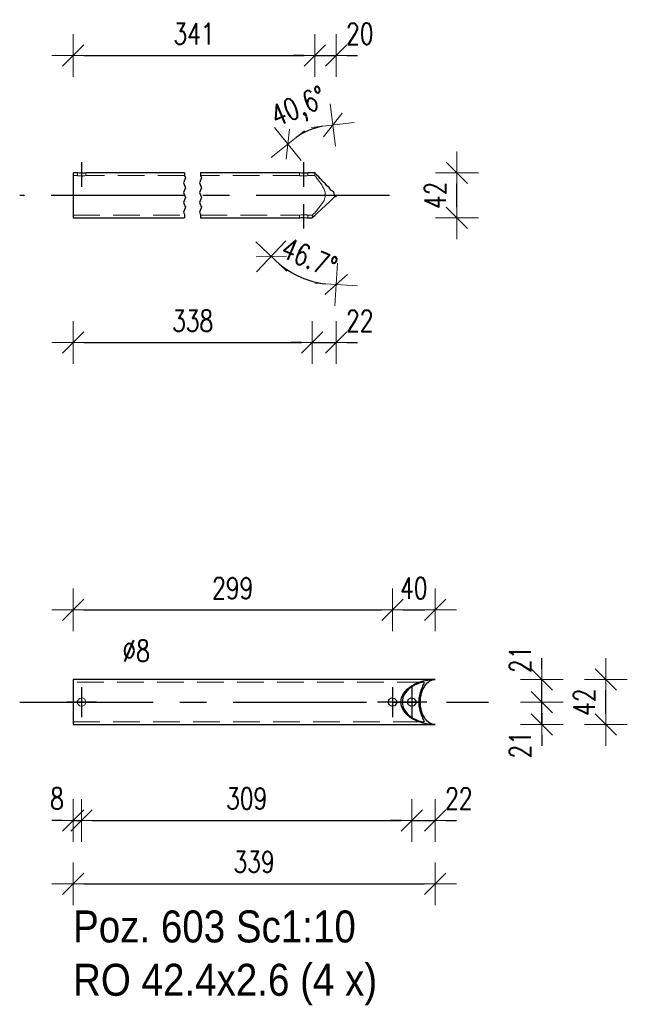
# Model space of a CAD drawing. Header units: millimetres. Extents: x -848 to 5, y 10127 to 10797.
# Tile 31 of 39: x -394 to -337, y 10388 to 10481. Entities that reach past the tile are written whole.
import ezdxf

# ---------------------------------------------------------------- set-up
doc = ezdxf.new("R2010")
doc.units = ezdxf.units.MM
doc.header["$LTSCALE"] = 10
doc.linetypes.add('HIDDEN', pattern=[0.375, 0.25, -0.125])
doc.linetypes.add('MITTE', pattern=[2, 1.25, -0.25, 0.25, -0.25])
doc.layers.get('Defpoints').update_dxf_attribs({"color": 1})
for name, color, linetype, lineweight in [('PS_DIM', 4, 'Continuous', 13), ('PS_Hidden', 2, 'HIDDEN', 9), ('PS_Shape', 161, 'Continuous', 30), ('PS_SOLID', 7, 'Continuous', 30), ('PS_TEXT', 3, 'Continuous', 18)]:
    doc.layers.add(name, color=color, linetype=linetype, lineweight=lineweight)
doc.layers.add('PS_Mid', color=5, linetype='MITTE')
doc.styles.add('gil', font='txt', dxfattribs={"width": 0.9})
doc.styles.add('simplex', font='simplex.shx', dxfattribs={"width": 0.75})
doc.dimstyles.new('1_10_PRZ', dxfattribs={"dimtxt": 2, "dimasz": 1, "dimexe": 2, "dimexo": 5, "dimgap": 1, "dimtad": 1, "dimdec": 0, "dimlfac": 10, "dimtxsty": 'simplex', "dimblk": 'dimznak', "dimcen": 2, "dimse1": 1, "dimse2": 1, "dimclrt": 3, "dimadec": 1, "dimazin": 0, "dimtfac": 1, "dimtdec": 0, "dimtix": 1, "dimtmove": 2, "dimatfit": 3, "dimldrblk": 'dim-grot', "dimfxl": 1, "dimarcsym": 0})
doc.dimstyles.new('1_10_PRZ_DS1-LS10', dxfattribs={"dimtxt": 2, "dimasz": 1, "dimexe": 2, "dimexo": 5, "dimgap": 1, "dimtad": 1, "dimdec": 0, "dimlfac": 10, "dimtxsty": 'simplex', "dimblk": 'dimznak', "dimcen": 2, "dimse1": 1, "dimse2": 1, "dimclrt": 3, "dimadec": 1, "dimazin": 0, "dimtfac": 1, "dimtdec": 0, "dimtix": 1, "dimtmove": 2, "dimatfit": 3, "dimldrblk": 'dim-grot', "dimfxl": 1, "dimarcsym": 0})

# ---------------------------------------------------------------- blocks, each defined once
blk = doc.blocks.new('dimznak')
at = {"color": 0}
for points in [[(0, 2), (0, -2)], [(-2, 0), (2, 0)]]:
    blk.add_lwpolyline(points, dxfattribs=at)
at = {"color": 2}
blk.add_lwpolyline([(1, 1), (-1, -1)], dxfattribs=at)
blk = doc.blocks.new('*D394')
at = {"layer": 'Defpoints', "color": 0, "transparency": 16777216}
for p in [(-364.634, 10464.024), (-364.52, 10464.132), (-364.52, 10463.975), (-368.839, 10456.981)]:
    blk.add_point(p, dxfattribs=at)
at = {"layer": 'PS_DIM', "color": 0, "lineweight": -2, "transparency": 16777216}
blk.add_arc((-364.52, 10464.132), 8.354, 230.16313, 263.13702, dxfattribs=at)
for p, rotation in [((-370.599, 10458.403), 136.7316351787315), ((-364.52, 10455.778), 356.5685077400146)]:
    blk.add_blockref('dimznak', p, dxfattribs=dict(at, rotation=rotation))
at = {"layer": 'PS_DIM', "color": 3, "transparency": 16777216, "insert": (-367.038, 10458.298), "char_height": 2, "attachment_point": 5, "rotation": 336.65007, "style": 'simplex'}
blk.add_mtext('46.7%%d', dxfattribs=at)
blk = doc.blocks.new('dim-grot')
blk.add_hatch(color=256).paths.add_polyline_path([(0, 0), (-2, 0.5), (-2, -0.5)])
blk.add_lwpolyline([(0, 0), (-2, 0.5), (-2, -0.5), (0, 0)])
blk = doc.blocks.new('*D396')
at = {"layer": 'Defpoints', "color": 0, "transparency": 16777216}
for p in [(-388.369, 10416.61), (-389.169, 10414.493), (-388.369, 10405.515)]:
    blk.add_point(p, dxfattribs=at)
at = {"layer": 'PS_DIM', "color": 0, "lineweight": -2, "transparency": 16777216}
for p, q in [((-390.169, 10405.515), (-391.169, 10405.515)), ((-389.169, 10405.515), (-388.369, 10405.515)), ((-387.369, 10405.515), (-386.369, 10405.515))]:
    blk.add_line(p, q, dxfattribs=at)
blk.add_blockref('dimznak', (-389.169, 10405.515), dxfattribs=at)
at = {"layer": 'PS_DIM', "color": 0, "lineweight": -2, "transparency": 16777216, "rotation": 180}
blk.add_blockref('dimznak', (-388.369, 10405.515), dxfattribs=at)
at = {"layer": 'PS_DIM', "color": 3, "transparency": 16777216, "insert": (-390.669, 10407.555), "char_height": 2, "attachment_point": 5, "style": 'simplex'}
blk.add_mtext('8', dxfattribs=at)
blk = doc.blocks.new('*D398')
at = {"layer": 'Defpoints', "color": 0, "transparency": 16777216}
for p in [(-357.434, 10416.61), (-355.237, 10414.493), (-355.237, 10405.515)]:
    blk.add_point(p, dxfattribs=at)
at = {"layer": 'PS_DIM', "color": 0, "lineweight": -2, "transparency": 16777216}
for p, q in [((-358.434, 10405.515), (-359.434, 10405.515)), ((-357.434, 10405.515), (-355.237, 10405.515)), ((-354.237, 10405.515), (-353.237, 10405.515))]:
    blk.add_line(p, q, dxfattribs=at)
blk.add_blockref('dimznak', (-357.434, 10405.515), dxfattribs=at)
at = {"layer": 'PS_DIM', "color": 0, "lineweight": -2, "transparency": 16777216, "rotation": 180}
blk.add_blockref('dimznak', (-355.237, 10405.515), dxfattribs=at)
at = {"layer": 'PS_DIM', "color": 3, "transparency": 16777216, "insert": (-353.022, 10407.555), "char_height": 2, "attachment_point": 5, "style": 'simplex'}
blk.add_mtext('22', dxfattribs=at)
blk = doc.blocks.new('*D402')
at = {"layer": 'Defpoints', "color": 0, "transparency": 16777216}
for p in [(-359.252, 10416.61), (-345.237, 10416.61), (-355.237, 10414.493)]:
    blk.add_point(p, dxfattribs=at)
at = {"layer": 'PS_DIM', "color": 0, "lineweight": -2, "transparency": 16777216}
for p, q in [((-345.237, 10417.61), (-345.237, 10418.61)), ((-345.237, 10414.493), (-345.237, 10416.61)), ((-345.237, 10413.493), (-345.237, 10412.493))]:
    blk.add_line(p, q, dxfattribs=at)
for p, rotation in [((-345.237, 10416.61), 270), ((-345.237, 10414.493), 90)]:
    blk.add_blockref('dimznak', p, dxfattribs=dict(at, rotation=rotation))
at = {"layer": 'PS_DIM', "color": 3, "transparency": 16777216, "insert": (-347.277, 10412.6), "char_height": 2, "attachment_point": 5, "rotation": 90, "style": 'simplex'}
blk.add_mtext('21', dxfattribs=at)
blk = doc.blocks.new('*D403')
at = {"layer": 'Defpoints', "color": 0, "transparency": 16777216}
for p in [(-355.237, 10418.728), (-345.237, 10418.728), (-359.252, 10416.61)]:
    blk.add_point(p, dxfattribs=at)
at = {"layer": 'PS_DIM', "color": 0, "lineweight": -2, "transparency": 16777216}
for p, q in [((-345.237, 10419.728), (-345.237, 10420.728)), ((-345.237, 10416.61), (-345.237, 10418.728)), ((-345.237, 10415.61), (-345.237, 10414.61))]:
    blk.add_line(p, q, dxfattribs=at)
for p, rotation in [((-345.237, 10418.728), 270), ((-345.237, 10416.61), 90)]:
    blk.add_blockref('dimznak', p, dxfattribs=dict(at, rotation=rotation))
at = {"layer": 'PS_DIM', "color": 3, "transparency": 16777216, "insert": (-347.277, 10420.621), "char_height": 2, "attachment_point": 5, "rotation": 90, "style": 'simplex'}
blk.add_mtext('21', dxfattribs=at)
blk = doc.blocks.new('*D553')
at = {"layer": 'Defpoints', "color": 0, "transparency": 16777216}
for p in [(-366.362, 10470.477), (-364.829, 10470.733), (-366.507, 10466.252), (-364.514, 10464.137), (-364.514, 10464.137)]:
    blk.add_point(p, dxfattribs=at)
at = {"layer": 'PS_DIM', "color": 0, "lineweight": -2, "transparency": 16777216}
blk.add_arc((-364.514, 10464.137), 6.604, 101.41587, 124.61545, dxfattribs=at)
for p, rotation in [((-364.829, 10470.733), 7.073525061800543), ((-369.043, 10468.943), 218.9577948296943)]:
    blk.add_blockref('dimznak', p, dxfattribs=dict(at, rotation=rotation))
at = {"layer": 'PS_DIM', "color": 3, "transparency": 16777216, "insert": (-367.952, 10472.231), "char_height": 2, "attachment_point": 5, "rotation": 23.01566, "style": 'simplex'}
blk.add_mtext('40,6°', dxfattribs=at)
blk = doc.blocks.new('*D555')
at = {"layer": 'Defpoints', "color": 0, "transparency": 16777216}
for p in [(-364.52, 10464.132), (-366.758, 10462.022), (-364.52, 10450.327)]:
    blk.add_point(p, dxfattribs=at)
at = {"layer": 'PS_DIM', "color": 0, "lineweight": -2, "transparency": 16777216}
for p, q in [((-367.758, 10450.327), (-368.758, 10450.327)), ((-366.758, 10450.327), (-364.52, 10450.327)), ((-363.52, 10450.327), (-362.52, 10450.327))]:
    blk.add_line(p, q, dxfattribs=at)
blk.add_blockref('dimznak', (-366.758, 10450.327), dxfattribs=at)
at = {"layer": 'PS_DIM', "color": 0, "lineweight": -2, "transparency": 16777216, "rotation": 180}
blk.add_blockref('dimznak', (-364.52, 10450.327), dxfattribs=at)
at = {"layer": 'PS_DIM', "color": 3, "transparency": 16777216, "insert": (-362.305, 10452.367), "char_height": 2, "attachment_point": 5, "style": 'simplex'}
blk.add_mtext('22', dxfattribs=at)
blk = doc.blocks.new('*D557')
at = {"layer": 'Defpoints', "color": 0, "transparency": 16777216}
for p in [(-364.52, 10477.257), (-366.507, 10466.252), (-364.52, 10464.132)]:
    blk.add_point(p, dxfattribs=at)
at = {"layer": 'PS_DIM', "color": 0, "lineweight": -2, "transparency": 16777216}
for p, q in [((-367.507, 10477.257), (-368.507, 10477.257)), ((-366.507, 10477.257), (-364.52, 10477.257)), ((-363.52, 10477.257), (-362.52, 10477.257))]:
    blk.add_line(p, q, dxfattribs=at)
blk.add_blockref('dimznak', (-366.507, 10477.257), dxfattribs=at)
at = {"layer": 'PS_DIM', "color": 0, "lineweight": -2, "transparency": 16777216, "rotation": 180}
blk.add_blockref('dimznak', (-364.52, 10477.257), dxfattribs=at)
at = {"layer": 'PS_DIM', "color": 3, "transparency": 16777216, "insert": (-362.305, 10479.297), "char_height": 2, "attachment_point": 5, "style": 'simplex'}
blk.add_mtext('20', dxfattribs=at)
blk = doc.blocks.new('*X750')
at = {"color": 1}
for p, q in [((-378.622, 10465.772), (-378.817, 10465.313)), ((-378.719, 10466.252), (-378.719, 10466.002)), ((-378.719, 10466.002), (-378.622, 10465.772)), ((-377.122, 10465.772), (-377.317, 10465.313)), ((-377.219, 10466.252), (-377.219, 10466.002)), ((-377.219, 10466.002), (-377.122, 10465.772)), ((-378.817, 10465.313), (-378.622, 10464.854)), ((-378.622, 10464.854), (-378.817, 10464.394)), ((-377.317, 10465.313), (-377.122, 10464.854)), ((-377.122, 10464.854), (-377.317, 10464.394)), ((-378.817, 10464.394), (-378.622, 10463.935)), ((-378.622, 10463.935), (-378.817, 10463.475)), ((-377.317, 10464.394), (-377.122, 10463.935)), ((-377.122, 10463.935), (-377.317, 10463.475)), ((-378.817, 10463.475), (-378.622, 10463.016)), ((-378.622, 10463.016), (-378.817, 10462.556)), ((-377.317, 10463.475), (-377.122, 10463.016)), ((-377.122, 10463.016), (-377.317, 10462.556)), ((-378.817, 10462.556), (-378.719, 10462.327)), ((-378.719, 10462.327), (-378.719, 10462.012)), ((-377.317, 10462.556), (-377.219, 10462.327)), ((-377.219, 10462.327), (-377.219, 10462.012))]:
    blk.add_line(p, q, dxfattribs=at)
at = {"layer": 'PS_Hidden', "color": 2, "linetype": 'HIDDEN'}
for p, q in [((-388.745, 10465.992), (-389.169, 10465.992)), ((-388.745, 10466.238), (-388.745, 10465.992)), ((-388.745, 10465.978), (-388.745, 10465.992)), ((-388.569, 10465.956), (-388.745, 10465.978)), ((-388.411, 10465.954), (-388.569, 10465.956)), ((-388.3, 10465.947), (-388.411, 10465.954)), ((-388.266, 10465.954), (-388.3, 10465.947)), ((-388.063, 10465.965), (-388.266, 10465.954)), ((-387.969, 10465.992), (-388.063, 10465.965)), ((-387.969, 10465.992), (-387.969, 10466.252)), ((-378.719, 10465.992), (-387.969, 10465.992)), ((-367.945, 10465.992), (-377.219, 10465.992)), ((-367.945, 10466.238), (-367.945, 10465.992)), ((-367.945, 10465.978), (-367.945, 10465.992)), ((-367.769, 10465.956), (-367.945, 10465.978)), ((-367.611, 10465.954), (-367.769, 10465.956)), ((-367.5, 10465.947), (-367.611, 10465.954)), ((-367.466, 10465.954), (-367.5, 10465.947)), ((-367.263, 10465.965), (-367.466, 10465.954)), ((-367.169, 10465.992), (-367.263, 10465.965)), ((-367.169, 10465.992), (-367.169, 10466.252)), ((-366.522, 10465.992), (-367.169, 10465.992)), ((-366.523, 10465.97), (-366.522, 10465.992)), ((-366.491, 10465.954), (-366.523, 10465.97)), ((-366.508, 10466.23), (-366.522, 10465.992)), ((-366.443, 10465.872), (-366.491, 10465.954)), ((-366.402, 10465.841), (-366.443, 10465.872)), ((-366.285, 10465.677), (-366.402, 10465.841)), ((-366.262, 10465.658), (-366.285, 10465.677)), ((-366.078, 10465.413), (-366.262, 10465.658)), ((-366.058, 10465.371), (-366.078, 10465.413)), ((-365.864, 10465.115), (-366.058, 10465.371)), ((-365.773, 10464.916), (-365.864, 10465.115)), ((-365.672, 10464.778), (-365.773, 10464.916)), ((-365.542, 10464.413), (-365.672, 10464.778)), ((-365.867, 10463.33), (-365.648, 10463.665)), ((-365.648, 10463.665), (-365.534, 10464.037)), ((-365.534, 10464.037), (-365.542, 10464.413)), ((-366.527, 10462.505), (-366.468, 10462.593)), ((-366.468, 10462.593), (-366.333, 10462.72)), ((-366.333, 10462.72), (-366.204, 10462.898)), ((-366.204, 10462.898), (-366.104, 10462.993)), ((-366.104, 10462.993), (-365.875, 10463.312)), ((-365.875, 10463.312), (-365.867, 10463.33)), ((-365.867, 10463.33), (-365.867, 10463.33)), ((-389.169, 10462.281), (-378.719, 10462.281)), ((-377.219, 10462.281), (-367.945, 10462.281)), ((-367.945, 10462.281), (-367.902, 10462.281)), ((-367.945, 10462.281), (-367.945, 10462.022)), ((-367.902, 10462.281), (-367.769, 10462.314)), ((-367.769, 10462.314), (-367.5, 10462.323)), ((-367.5, 10462.323), (-367.263, 10462.295)), ((-367.263, 10462.295), (-367.238, 10462.281)), ((-367.238, 10462.281), (-367.169, 10462.281)), ((-367.169, 10462.281), (-367.169, 10462.022)), ((-367.169, 10462.281), (-366.742, 10462.281)), ((-366.742, 10462.281), (-366.758, 10462.022)), ((-366.742, 10462.287), (-366.668, 10462.357)), ((-366.742, 10462.281), (-366.742, 10462.287)), ((-366.668, 10462.357), (-366.65, 10462.39)), ((-366.65, 10462.39), (-366.527, 10462.505))]:
    blk.add_line(p, q, dxfattribs=at)
at = {"layer": 'PS_Mid', "color": 5, "linetype": 'MITTE'}
for p, q in [((-388.369, 10467.252), (-388.369, 10464.945)), ((-367.569, 10467.252), (-367.569, 10464.945)), ((-378.719, 10464.132), (-394.169, 10464.132)), ((-359.52, 10464.132), (-377.219, 10464.132)), ((-367.569, 10463.319), (-367.569, 10461.012))]:
    blk.add_line(p, q, dxfattribs=at)
at = {"layer": 'PS_SOLID', "color": 7, "linetype": 'Continuous'}
for p, q in [((-388.745, 10466.252), (-389.169, 10466.252)), ((-389.169, 10466.252), (-389.169, 10466.208)), ((-389.169, 10466.208), (-389.169, 10466.08)), ((-389.169, 10466.08), (-389.169, 10465.872)), ((-389.169, 10465.872), (-389.169, 10465.592)), ((-389.169, 10465.592), (-389.169, 10465.253)), ((-388.745, 10466.238), (-388.745, 10466.252)), ((-388.569, 10466.216), (-388.745, 10466.238)), ((-388.3, 10466.212), (-388.569, 10466.216)), ((-388.063, 10466.225), (-388.3, 10466.212)), ((-387.969, 10466.252), (-388.063, 10466.225)), ((-378.719, 10466.252), (-387.969, 10466.252)), ((-367.945, 10466.252), (-377.219, 10466.252)), ((-367.945, 10466.238), (-367.945, 10466.252)), ((-367.769, 10466.216), (-367.945, 10466.238)), ((-367.5, 10466.212), (-367.769, 10466.216)), ((-367.263, 10466.225), (-367.5, 10466.212)), ((-367.169, 10466.252), (-367.263, 10466.225)), ((-366.507, 10466.252), (-367.169, 10466.252)), ((-366.508, 10466.23), (-366.507, 10466.252)), ((-366.465, 10466.208), (-366.508, 10466.23)), ((-366.427, 10466.143), (-366.465, 10466.208)), ((-366.344, 10466.08), (-366.427, 10466.143)), ((-366.267, 10465.973), (-366.344, 10466.08)), ((-366.146, 10465.872), (-366.267, 10465.973)), ((-366.036, 10465.726), (-366.146, 10465.872)), ((-365.88, 10465.592), (-366.036, 10465.726)), ((-365.744, 10465.411), (-365.88, 10465.592)), ((-365.556, 10465.253), (-365.744, 10465.411)), ((-389.169, 10465.253), (-389.169, 10464.868)), ((-389.169, 10464.868), (-389.169, 10464.453)), ((-389.169, 10464.453), (-389.169, 10464.037)), ((-365.401, 10465.041), (-365.556, 10465.253)), ((-365.182, 10464.868), (-365.401, 10465.041)), ((-365.023, 10464.62), (-365.182, 10464.868)), ((-364.75, 10464.453), (-365.023, 10464.62)), ((-364.634, 10464.024), (-364.75, 10464.453)), ((-389.169, 10464.037), (-389.169, 10464.024)), ((-389.169, 10464.024), (-389.169, 10463.6)), ((-389.169, 10463.6), (-389.169, 10463.198)), ((-365.51, 10463.198), (-365.084, 10463.6)), ((-365.084, 10463.6), (-364.634, 10464.024)), ((-364.52, 10464.132), (-364.634, 10464.024)), ((-364.634, 10464.024), (-364.528, 10463.989)), ((-364.528, 10463.989), (-364.526, 10464.024)), ((-364.528, 10463.989), (-364.528, 10463.989)), ((-364.526, 10464.024), (-364.52, 10464.132)), ((-389.169, 10463.198), (-389.169, 10462.834)), ((-389.169, 10462.834), (-389.169, 10462.523)), ((-366.227, 10462.523), (-365.897, 10462.834)), ((-365.897, 10462.834), (-365.51, 10463.198)), ((-389.169, 10462.523), (-389.169, 10462.278)), ((-389.169, 10462.278), (-389.169, 10462.109)), ((-389.169, 10462.109), (-389.169, 10462.022)), ((-389.169, 10462.022), (-378.719, 10462.022)), ((-377.219, 10462.022), (-367.88, 10462.022)), ((-367.88, 10462.022), (-367.769, 10462.05)), ((-367.769, 10462.05), (-367.5, 10462.059)), ((-367.5, 10462.059), (-367.263, 10462.031)), ((-367.263, 10462.031), (-367.247, 10462.022)), ((-367.247, 10462.022), (-366.758, 10462.022)), ((-366.758, 10462.022), (-366.666, 10462.109)), ((-366.666, 10462.109), (-366.487, 10462.278)), ((-366.487, 10462.278), (-366.227, 10462.523))]:
    blk.add_line(p, q, dxfattribs=at)
blk = doc.blocks.new('*X751')
at = {"layer": 'PS_Hidden', "color": 2, "linetype": 'HIDDEN'}
for p, q in [((-356.287, 10418.468), (-389.169, 10418.468)), ((-388.745, 10416.747), (-388.702, 10416.799)), ((-388.745, 10416.474), (-388.745, 10416.747)), ((-388.702, 10416.422), (-388.745, 10416.474)), ((-388.702, 10416.799), (-388.569, 10416.957)), ((-388.569, 10416.264), (-388.702, 10416.422)), ((-388.569, 10416.957), (-388.3, 10417.004)), ((-388.3, 10417.004), (-388.063, 10416.868)), ((-388.063, 10416.868), (-388.038, 10416.799)), ((-388.038, 10416.422), (-388.063, 10416.353)), ((-388.038, 10416.799), (-387.969, 10416.61)), ((-387.969, 10416.61), (-388.038, 10416.422)), ((-388.3, 10416.216), (-388.569, 10416.264)), ((-388.063, 10416.353), (-388.3, 10416.216)), ((-389.169, 10414.753), (-356.287, 10414.753))]:
    blk.add_line(p, q, dxfattribs=at)
at = {"layer": 'PS_Mid', "color": 5, "linetype": 'MITTE'}
for p, q in [((-388.369, 10418.01), (-388.369, 10415.21)), ((-359.252, 10418.01), (-359.252, 10415.21)), ((-357.434, 10418.01), (-357.434, 10415.21)), ((-394.169, 10416.61), (-350.237, 10416.61)), ((-386.969, 10416.61), (-389.769, 10416.61)), ((-357.852, 10416.61), (-360.652, 10416.61)), ((-356.034, 10416.61), (-358.834, 10416.61))]:
    blk.add_line(p, q, dxfattribs=at)
at = {"layer": 'PS_SOLID', "color": 7, "linetype": 'Continuous'}
for p, q in [((-355.237, 10418.728), (-389.169, 10418.728)), ((-389.169, 10418.728), (-389.169, 10418.727)), ((-389.169, 10418.727), (-389.169, 10418.706)), ((-389.169, 10418.706), (-389.169, 10418.598)), ((-389.169, 10418.598), (-389.169, 10418.41)), ((-389.169, 10418.41), (-389.169, 10418.147)), ((-357.452, 10418.147), (-356.937, 10418.41)), ((-356.811, 10418.355), (-357.188, 10418.189)), ((-356.937, 10418.41), (-356.353, 10418.598)), ((-356.643, 10418.41), (-356.811, 10418.355)), ((-356.49, 10418.449), (-356.643, 10418.41)), ((-356.287, 10418.468), (-356.49, 10418.449)), ((-356.383, 10418.147), (-356.287, 10418.28)), ((-356.353, 10418.598), (-355.723, 10418.706)), ((-356.253, 10418.411), (-356.287, 10418.468)), ((-356.287, 10418.28), (-356.255, 10418.41)), ((-356.255, 10418.41), (-356.253, 10418.411)), ((-356.206, 10418.147), (-356.073, 10418.287)), ((-356.073, 10418.287), (-355.985, 10418.41)), ((-355.985, 10418.41), (-355.825, 10418.514)), ((-355.825, 10418.514), (-355.735, 10418.598)), ((-355.735, 10418.598), (-355.54, 10418.663)), ((-355.723, 10418.706), (-355.237, 10418.722)), ((-355.54, 10418.663), (-355.479, 10418.706)), ((-355.479, 10418.706), (-355.237, 10418.719)), ((-355.237, 10418.722), (-355.237, 10418.728)), ((-355.237, 10418.719), (-355.237, 10418.722)), ((-389.169, 10418.147), (-389.169, 10417.821)), ((-389.169, 10417.821), (-389.169, 10417.446)), ((-389.169, 10417.446), (-389.169, 10417.037)), ((-358.386, 10417.037), (-358.191, 10417.446)), ((-358.124, 10417.344), (-358.27, 10417.037)), ((-358.191, 10417.446), (-357.875, 10417.821)), ((-358.064, 10417.446), (-358.124, 10417.344)), ((-357.874, 10417.673), (-358.064, 10417.446)), ((-357.875, 10417.821), (-357.452, 10418.147)), ((-357.729, 10417.821), (-357.874, 10417.673)), ((-357.551, 10417.958), (-357.729, 10417.821)), ((-357.271, 10418.147), (-357.551, 10417.958)), ((-357.188, 10418.189), (-357.271, 10418.147)), ((-356.691, 10417.167), (-356.647, 10417.446)), ((-356.647, 10417.446), (-356.619, 10417.513)), ((-356.619, 10417.513), (-356.525, 10417.821)), ((-356.558, 10417.245), (-356.526, 10417.446)), ((-356.526, 10417.446), (-356.445, 10417.639)), ((-356.525, 10417.821), (-356.524, 10417.822)), ((-356.524, 10417.822), (-356.399, 10418.081)), ((-356.445, 10417.639), (-356.39, 10417.821)), ((-356.399, 10418.081), (-356.383, 10418.147)), ((-356.39, 10417.821), (-356.282, 10417.991)), ((-356.282, 10417.991), (-356.206, 10418.147)), ((-389.169, 10417.037), (-389.169, 10416.61)), ((-389.169, 10416.61), (-389.169, 10416.184)), ((-359.652, 10416.61), (-359.558, 10416.868)), ((-359.558, 10416.353), (-359.652, 10416.61)), ((-359.558, 10416.868), (-359.321, 10417.004)), ((-359.321, 10417.004), (-359.052, 10416.957)), ((-359.052, 10416.957), (-358.876, 10416.747)), ((-358.876, 10416.474), (-359.052, 10416.264)), ((-358.876, 10416.747), (-358.876, 10416.61)), ((-358.876, 10416.61), (-358.876, 10416.474)), ((-358.452, 10416.61), (-358.386, 10417.037)), ((-358.386, 10416.184), (-358.452, 10416.61)), ((-358.282, 10416.985), (-358.34, 10416.61)), ((-358.34, 10416.61), (-358.282, 10416.236)), ((-358.27, 10417.037), (-358.282, 10416.985)), ((-357.834, 10416.61), (-357.766, 10416.799)), ((-357.766, 10416.422), (-357.834, 10416.61)), ((-357.766, 10416.799), (-357.741, 10416.868)), ((-357.741, 10416.353), (-357.766, 10416.422)), ((-357.741, 10416.868), (-357.504, 10417.004)), ((-357.504, 10417.004), (-357.234, 10416.957)), ((-357.234, 10416.957), (-357.102, 10416.799)), ((-357.102, 10416.422), (-357.234, 10416.264)), ((-357.102, 10416.799), (-357.059, 10416.747)), ((-357.059, 10416.474), (-357.102, 10416.422)), ((-357.059, 10416.747), (-357.059, 10416.474)), ((-356.75, 10416.61), (-356.729, 10416.799)), ((-356.729, 10416.422), (-356.75, 10416.61)), ((-356.729, 10416.799), (-356.724, 10417.037)), ((-356.724, 10416.184), (-356.729, 10416.422)), ((-356.724, 10417.037), (-356.691, 10417.167)), ((-356.639, 10416.61), (-356.615, 10416.825)), ((-356.615, 10416.396), (-356.639, 10416.61)), ((-356.615, 10416.825), (-356.611, 10417.037)), ((-356.611, 10417.037), (-356.558, 10417.245)), ((-389.169, 10416.184), (-389.169, 10415.774)), ((-389.169, 10415.774), (-389.169, 10415.399)), ((-359.321, 10416.216), (-359.558, 10416.353)), ((-359.052, 10416.264), (-359.321, 10416.216)), ((-358.191, 10415.774), (-358.386, 10416.184)), ((-358.282, 10416.236), (-358.27, 10416.184)), ((-358.27, 10416.184), (-358.124, 10415.877)), ((-357.875, 10415.399), (-358.191, 10415.774)), ((-358.124, 10415.877), (-358.064, 10415.774)), ((-358.064, 10415.774), (-357.874, 10415.548)), ((-357.874, 10415.548), (-357.729, 10415.399)), ((-357.504, 10416.216), (-357.741, 10416.353)), ((-357.234, 10416.264), (-357.504, 10416.216)), ((-356.691, 10416.054), (-356.724, 10416.184)), ((-356.647, 10415.774), (-356.691, 10416.054)), ((-356.619, 10415.708), (-356.647, 10415.774)), ((-356.525, 10415.399), (-356.619, 10415.708)), ((-356.611, 10416.184), (-356.615, 10416.396)), ((-356.558, 10415.976), (-356.611, 10416.184)), ((-356.526, 10415.774), (-356.558, 10415.976)), ((-356.445, 10415.582), (-356.526, 10415.774)), ((-356.39, 10415.399), (-356.445, 10415.582)), ((-389.169, 10415.399), (-389.169, 10415.074)), ((-389.169, 10415.074), (-389.169, 10414.811)), ((-389.169, 10414.811), (-389.169, 10414.622)), ((-389.169, 10414.622), (-389.169, 10414.515)), ((-357.452, 10415.074), (-357.875, 10415.399)), ((-357.729, 10415.399), (-357.551, 10415.262)), ((-357.551, 10415.262), (-357.271, 10415.074)), ((-356.937, 10414.811), (-357.452, 10415.074)), ((-357.271, 10415.074), (-357.188, 10415.032)), ((-357.188, 10415.032), (-356.811, 10414.866)), ((-356.353, 10414.622), (-356.937, 10414.811)), ((-356.811, 10414.866), (-356.643, 10414.811)), ((-356.643, 10414.811), (-356.49, 10414.772)), ((-356.524, 10415.399), (-356.525, 10415.399)), ((-356.399, 10415.14), (-356.524, 10415.399)), ((-356.49, 10414.772), (-356.287, 10414.753)), ((-356.383, 10415.074), (-356.399, 10415.14)), ((-356.282, 10415.229), (-356.39, 10415.399)), ((-356.287, 10414.94), (-356.383, 10415.074)), ((-355.723, 10414.515), (-356.353, 10414.622)), ((-356.255, 10414.811), (-356.287, 10414.94)), ((-356.287, 10414.753), (-356.253, 10414.81)), ((-356.206, 10415.074), (-356.282, 10415.229)), ((-356.253, 10414.81), (-356.255, 10414.811)), ((-356.073, 10414.934), (-356.206, 10415.074)), ((-355.985, 10414.811), (-356.073, 10414.934)), ((-355.825, 10414.707), (-355.985, 10414.811)), ((-355.735, 10414.622), (-355.825, 10414.707)), ((-355.54, 10414.558), (-355.735, 10414.622)), ((-389.169, 10414.515), (-389.169, 10414.493)), ((-389.169, 10414.493), (-355.237, 10414.493)), ((-355.237, 10414.499), (-355.723, 10414.515)), ((-355.479, 10414.515), (-355.54, 10414.558)), ((-355.237, 10414.502), (-355.479, 10414.515)), ((-355.237, 10414.499), (-355.237, 10414.502)), ((-355.237, 10414.493), (-355.237, 10414.499))]:
    blk.add_line(p, q, dxfattribs=at)
blk = doc.blocks.new('*X752')
at = {"color": 3, "style": 'gil', "width": 0.9}
for s, p in [('Poz. 603 Sc1:10', (-389.169, 10394.067)), ('RO 42.4x2.6 (4 x)', (-389.169, 10389.067))]:
    blk.add_text(s, height=3, dxfattribs=at).set_placement(p)

msp = doc.modelspace()

# ---------------------------------------------------------------- block references
at = {"layer": 'PS_Shape', "color": 31}
for name in ['*X750', '*X751']:
    msp.add_blockref(name, (0, 0), dxfattribs=at)
at = {"layer": 'PS_TEXT'}
msp.add_blockref('*X752', (0, 0), dxfattribs=at)

# ---------------------------------------------------------------- texts
at = {"layer": 'PS_DIM', "insert": (-384.551, 10420.429), "char_height": 2, "attachment_point": 7, "style": 'simplex'}
msp.add_mtext('\\A1;%%c8', dxfattribs=at)

# ---------------------------------------------------------------- dimensions: what is measured, and where the dimension line sits
at = {"layer": 'PS_DIM'}
for base, p1, p2, location, text in [((-366.507, 10477.257), (-389.169, 10466.252), (-366.507, 10466.252), (-377.838, 10479.297), '341'), ((-366.758, 10450.327), (-389.169, 10462.022), (-366.758, 10462.022), (-377.964, 10452.367), '338'), ((-359.252, 10425.261), (-389.169, 10418.728), (-359.252, 10416.61), (-374.211, 10427.301), '299'), ((-355.237, 10425.261), (-359.252, 10416.61), (-355.237, 10418.728), (-357.244, 10427.301), '40'), ((-357.434, 10405.515), (-388.369, 10416.61), (-357.434, 10416.61), (-372.902, 10407.555), '309'), ((-355.237, 10399.577), (-389.169, 10414.493), (-355.237, 10414.493), (-372.203, 10401.617), '339')]:
    msp.add_linear_dim(base=base, p1=p1, p2=p2, location=location, text=text, dimstyle='1_10_PRZ_DS1-LS10', dxfattribs=at).render()
for base, p1, picture, middle in [((-364.52, 10477.257), (-366.507, 10466.252), '*D557', (-362.305, 10479.297)), ((-364.52, 10450.327), (-366.758, 10462.022), '*D555', (-362.305, 10452.367))]:
    dim = msp.add_linear_dim(base=base, p1=p1, p2=(-364.52, 10464.132), dimstyle='1_10_PRZ_DS1-LS10', dxfattribs=at)
    dim.commit()
    dim.dimension.update_dxf_attribs({"geometry": picture, "text_midpoint": middle, "dimtype": 128})
dim = msp.add_angular_dim_2l(base=(-366.362, 10470.477), line1=((-364.829, 10470.733), (-364.514, 10464.137)), line2=((-366.507, 10466.252), (-364.514, 10464.137)), dimstyle='1_10_PRZ', dxfattribs=at)
dim.commit()
dim.dimension.update_dxf_attribs({"geometry": '*D553', "text_midpoint": (-367.952, 10472.231)})
for base, p1, p2, location in [((-353.194, 10466.252), (-364.52, 10462.022), (-364.52, 10466.252), (-355.234, 10464.137)), ((-339.237, 10418.728), (-355.237, 10414.493), (-355.237, 10418.728), (-341.277, 10416.61))]:
    msp.add_linear_dim(base=base, p1=p1, p2=p2, angle=90, location=location, text='42', dimstyle='1_10_PRZ_DS1-LS10', dxfattribs=at).render()
dim = msp.add_angular_dim_3p(base=(-368.839, 10456.981), center=(-364.52, 10464.132), p1=(-364.634, 10464.024), p2=(-364.52, 10463.975), text='46.7%%d', dimstyle='1_10_PRZ_DS1-LS10', dxfattribs=at)
dim.commit()
dim.dimension.update_dxf_attribs({"geometry": '*D394', "text_midpoint": (-367.038, 10458.298)})
for base, p1, p2, picture, middle in [((-345.237, 10418.728), (-359.252, 10416.61), (-355.237, 10418.728), '*D403', (-347.277, 10420.621)), ((-345.237, 10416.61), (-355.237, 10414.493), (-359.252, 10416.61), '*D402', (-347.277, 10412.6))]:
    dim = msp.add_linear_dim(base=base, p1=p1, p2=p2, angle=90, text='21', dimstyle='1_10_PRZ_DS1-LS10', dxfattribs=at)
    dim.commit()
    dim.dimension.update_dxf_attribs({"geometry": picture, "text_midpoint": middle, "dimtype": 128})
for base, p1, p2, text, picture, middle in [((-388.369, 10405.515), (-389.169, 10414.493), (-388.369, 10416.61), '8', '*D396', (-390.669, 10407.555)), ((-355.237, 10405.515), (-357.434, 10416.61), (-355.237, 10414.493), '22', '*D398', (-353.022, 10407.555))]:
    dim = msp.add_linear_dim(base=base, p1=p1, p2=p2, text=text, dimstyle='1_10_PRZ_DS1-LS10', dxfattribs=at)
    dim.commit()
    dim.dimension.update_dxf_attribs({"geometry": picture, "text_midpoint": middle, "dimtype": 128})

doc.saveas('drawing.dxf')
